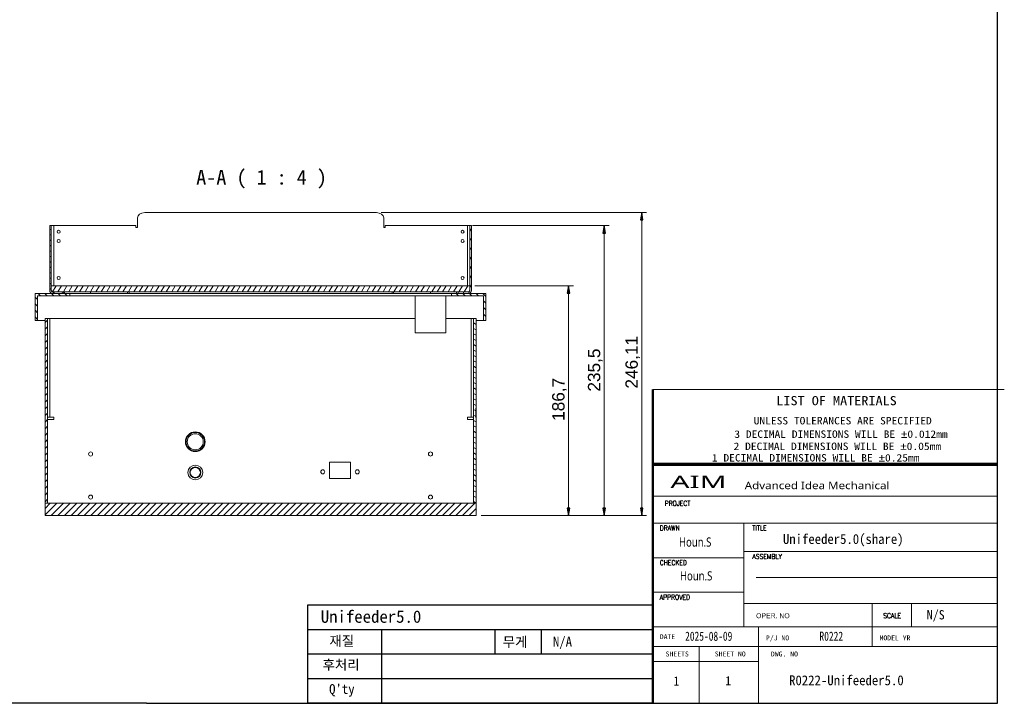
# Model space of a CAD drawing. Header units: millimetres. Extents: x 41 to 1642, y 40 to 1151.
# Tile 2 of 4: x 841 to 1640, y 40 to 595. Entities that reach past the tile are written whole.
import ezdxf
from ezdxf.enums import TextEntityAlignment as Align

# ---------------------------------------------------------------- set-up
doc = ezdxf.new("R2010")
doc.units = ezdxf.units.MM
doc.header["$LTSCALE"] = 4
doc.layers.get('0').update_dxf_attribs({"lineweight": 15})
for name, color, linetype, lineweight in [('Dimension (ISO)', 7, 'Continuous', 25), ('Sketch Geometry (ISO)', 7, 'Continuous', 25), ('Symbol (ISO)', 7, 'Continuous', 25), ('가시적 모서리(ISO)', 7, 'Continuous', 18), ('해치', 11, 'Continuous', 9)]:
    doc.layers.add(name, color=color, linetype=linetype, lineweight=lineweight)
doc.styles.add('Current-ISO', font='BatangChe.ttf')
doc.styles.add('Current-ISO큰 문자', font='txt')
doc.styles.add('HALGULFONT1_198', font='BatangChe.ttf')
doc.styles.add('HALGULFONT1_239', font='BatangChe.ttf')
doc.styles.add('HALGULFONT1_245', font='BatangChe.ttf')
doc.styles.add('HC-TECH', font='arial.ttf')
doc.styles.add('STENDARD_196', font='BatangChe.ttf')
doc.styles.add('Text Style149', font='BatangChe.ttf')
doc.styles.add('Text Style220', font='arial.ttf', dxfattribs={"width": 0.8})
doc.styles.add('Text Style227', font='BatangChe.ttf')
doc.styles.add('Text Style243', font='BatangChe.ttf', dxfattribs={"width": 0.8})
doc.styles.add('Text Style252', font='BatangChe.ttf', dxfattribs={"width": 1.2})
doc.styles.add('Text Style253', font='BatangChe.ttf', dxfattribs={"width": 1.2})
doc.styles.add('Text Style278', font='BatangChe.ttf')
doc.styles.add('Text Style299', font='txt')
doc.styles.add('Text Style411', font='romans.shx', dxfattribs={"width": 0.8})
doc.styles.add('Text Style412', font='BatangChe.ttf')
doc.styles.add('Text Style428', font='segoeui.ttf', dxfattribs={"width": 1.85})
doc.styles.add('Text Style429', font='segoeui.ttf', dxfattribs={"width": 0.8})
doc.styles.add('Text Style430', font='segoeui.ttf', dxfattribs={"width": 1.2})
doc.dimstyles.new('HC-TECH', dxfattribs={"dimscale": 4, "dimtxt": 2.5, "dimasz": 1.5, "dimexe": 1, "dimexo": 1, "dimgap": 0.3, "dimtad": 1, "dimtoh": 1, "dimrnd": 1e-08, "dimtxsty": 'HC-TECH', "dimblk": 'Filled-1', "dimcen": 0.09, "dimdle": 8, "dimclrd": 150, "dimclre": 150, "dimclrt": 196, "dimadec": 1, "dimazin": 3, "dimtfac": 0.72, "dimtmove": 0, "dimatfit": 3, "dimldrblk": 'Filled-2', "dimfxl": 0, "dimtolj": 1, "dimlwd": 5, "dimlwe": 5, "dimarcsym": 0})
pattern_1 = [(45, (0, 0), (-2.694077, 2.694077), [])]
pattern_2 = [(135.0002, (0, 0), (-2.694067, -2.694087), [])]

# ---------------------------------------------------------------- blocks, each defined once
blk = doc.blocks.new('Title Blocks ISO')
for p, q in [((345.65, 67.31), (417.02, 67.31)), ((345.65, 51.89), (415.65, 51.89)), ((345.58, 45.67), (415.65, 45.67)), ((345.58, 40.16), (415.65, 40.16)), ((364.12, 40.16), (364.12, 19.11)), ((364.12, 34.39), (415.65, 34.39)), ((345.58, 33.14), (364.12, 33.14)), ((366.63, 29.13), (415.65, 29.13)), ((345.58, 26.13), (364.12, 26.13)), ((364.12, 23.87), (415.65, 23.87)), ((390.18, 23.87), (390.18, 15.1)), ((398.2, 23.87), (398.2, 19.11)), ((345.58, 19.11), (415.65, 19.11)), ((367.13, 19.11), (367.13, 3.57)), ((345.58, 15.1), (415.65, 15.1)), ((355.1, 15.1), (355.1, 3.57)), ((345.58, 12.09), (367.13, 12.09))]:
    blk.add_line(p, q)
at = {"lineweight": 50}
for p, q in [((345.65, 67.31), (345.65, 3.57)), ((415.65, 52.19), (345.58, 52.19))]:
    blk.add_line(p, q, dxfattribs=at)
at = {"layer": 'Sketch Geometry (ISO)'}
for p, q in [((415.65, 3.57), (415.65, 281.23)), ((275.65, 18.57), (275.65, 23.57)), ((275.65, 23.57), (345.65, 23.57)), ((275.65, 3.57), (275.65, 18.57)), ((275.65, 18.57), (345.65, 18.57)), ((290.65, 13.57), (290.65, 18.57)), ((313.65, 13.57), (313.65, 18.57)), ((323, 18.57), (323, 13.57)), ((345.65, 18.57), (345.65, 3.57)), ((345.65, 13.57), (275.65, 13.57)), ((290.65, 3.57), (290.65, 13.57)), ((345.65, 8.57), (275.65, 8.57)), ((242.91, 3.57), (17.2, 3.57)), ((242.91, 3.57), (415.65, 3.57)), ((345.65, 3.57), (275.65, 3.57))]:
    blk.add_line(p, q, dxfattribs=at)
for s, height, style, width, p in [('LIST OF MATERIALS', 1.8552, 'Text Style252', 1.2, (370.73, 64.11)), ('UNLESS TOLERANCES ARE SPECIFIED', 1.5036, 'Text Style253', 1.2, (366.14, 60.21)), ('Advanced Idea Mechanical', 1.5036, 'Text Style430', 1.2, (364.32, 47.06)), ('PROJECT', 1.002, 'Text Style411', 0.8, (348.08, 43.67)), ('DRAWN', 1.002, 'Text Style411', 0.8, (347.08, 38.65)), ('TITLE', 1.002, 'Text Style411', 0.8, (365.88, 38.65)), ('Houn.S', 1.855, 'Text Style429', 0.8, (350.98, 35.39)), ('CHECKED', 1.002, 'Text Style411', 0.8, (347.08, 31.64)), ('ASSEMBLY', 1.002, 'Text Style411', 0.8, (365.88, 32.89)), ('Houn.S', 1.855, 'Text Style429', 0.8, (351.18, 28.53)), ('APPROVED', 1.002, 'Text Style411', 0.8, (347.08, 24.62)), ('OPER. NO', 1, 'Text Style220', 0.8, (366.63, 20.86)), ('SCALE', 1.002, 'Text Style411', 0.8, (392.44, 20.86))]:
    blk.add_text(s, height=height, dxfattribs=dict(style=style, width=width)).set_placement(p)
at = {"color": 7, "style": 'Text Style428', "width": 1.85}
blk.add_text('AIM', height=2.514, dxfattribs=at).set_placement((349.24, 47.29))
for s, height, style, p in [('N/S', 1.88, 'HALGULFONT1_245', (401.27, 20.61)), ('DATE', 1.002, 'STENDARD_196', (347.08, 16.6)), ('P/J NO', 1.002, 'STENDARD_196', (368.63, 16.35)), ('MODEL YR', 1.002, 'STENDARD_196', (391.69, 16.35)), ('SHEETS', 1.002, 'STENDARD_196', (348.26, 13.09)), ('SHEET NO', 1.002, 'STENDARD_196', (358.25, 13.09)), ('DWG. NO', 1.002, 'STENDARD_196', (369.64, 13.09)), ('R0222-Unifeeder5.0', 2, 'Text Style149', (373.33, 7.25))]:
    blk.add_text(s, height=height, dxfattribs=dict(style=style)).set_placement(p)
at = {"char_height": 1.50358, "attachment_point": 7, "style": 'HALGULFONT1_198'}
for s, insert in [('\\fBatangChe|b0|i0;\\W1.20;{\\H1.5036;3 DECIMAL DIMENSIONS WILL BE }\\fAIGDT|b0|i0;\\W1.20;{\\H1.5000;`}\\fBatangChe|b0|i0;\\W1.20;{\\H1.5036;0.012mm}', (362.21, 57.46)), ('\\fBatangChe|b0|i0;\\W1.20;{\\H1.5036;2 DECIMAL DIMENSIONS WILL BE }\\fAIGDT|b0|i0;\\W1.20;{\\H1.5000;`}\\fBatangChe|b0|i0;\\W1.20;{\\H1.5036;0.05mm}', (362.06, 54.99)), ('\\fBatangChe|b0|i0;\\W1.20;{\\H1.5036;1 DECIMAL DIMENSIONS WILL BE }\\fAIGDT|b0|i0;\\W1.20;{\\H1.5000;`}\\fBatangChe|b0|i0;\\W1.20;{\\H1.5036;0.25mm}', (357.66, 52.65))]:
    blk.add_mtext(s, dxfattribs=dict(at, insert=insert))
for tag, height, style, p in [('TITLE', 2.79, 'Text Style278', (358.94, 44.42)), ('CATEGORY', 2, 'Text Style149', (372.42, 32.36))]:
    blk.add_attdef(tag, text='', height=height, dxfattribs=dict(style=style)).set_placement(p, align=Align.TOP_LEFT)
for tag, p, height, style in [('부품_번호_001', (372.08, 35.94), 1.99, 'Text Style412'), ('시트_수_001', (349.84, 7.16), 1.88, 'HALGULFONT1_239'), ('시트_번호_001', (360.34, 7.21), 1.88, 'HALGULFONT1_239')]:
    blk.add_attdef(tag, p, '', height=height, dxfattribs=dict(style=style))
at = {"style": 'Text Style243', "width": 0.8}
for tag, p in [('작성_날짜_001', (352.22, 16.27)), ('PROJECT_001', (379.49, 16.27))]:
    blk.add_attdef(tag, p, '', height=1.86, dxfattribs=at)
at = {"layer": 'Symbol (ISO)', "color": 7, "char_height": 2, "attachment_point": 1, "style": 'Current-ISO'}
for s, insert in [('\\fBatangChe|b0|i0;{\\H2.0000;재질}', (280.02, 17.24)), ('\\fBatangChe|b0|i0;{\\H2.0000;무게}', (315.2, 17.04)), ('\\fBatangChe|b0|i0;{\\H2.0000;후처리}', (278.62, 12.4))]:
    blk.add_mtext(s, dxfattribs=dict(at, insert=insert))
at = {"layer": 'Symbol (ISO)', "color": 7, "insert": (279.96, 7.47), "char_height": 2, "width": 25.5024, "attachment_point": 1, "style": 'Current-ISO'}
blk.add_mtext("\\fBatangChe|b0|i0;{\\H2.0000;Q'ty}", dxfattribs=at)
at = {"layer": 'Symbol (ISO)', "color": 7}
for tag, p, height, style in [('STOCK_NUMBER_001', (53.05, 251.47), 2.8, 'Text Style227'), ('STOCK_NUMBER_001', (278.26, 19.93), 2.5, 'Text Style299'), ('질량\\P3;_001', (325.39, 15.11), 2, 'Text Style149')]:
    blk.add_attdef(tag, p, '', height=height, dxfattribs=dict(at, style=style))
at = {"layer": 'Symbol (ISO)', "color": 7, "style": 'Text Style149'}
blk.add_attdef('재질', text='', height=2, dxfattribs=at).set_placement((295.49, 17.37), align=Align.TOP_LEFT)
blk = doc.blocks.new('Filled-1')
at = {"color": 0}
for p, q in [((0, 0), (-1, 0.17)), ((-1, 0.17), (-1, -0.17)), ((-1, 0), (0, 0)), ((-1, -0.17), (0, 0))]:
    blk.add_line(p, q, dxfattribs=at)
at = {"color": 0, "flags": 128}
blk.add_lwpolyline([(-1, -0.17), (0, 0)], dxfattribs=at)
at = {"color": 0}
blk.add_solid([(-1, -0.17), (0, 0), (-1, 0.17), (-1, -0.17)], dxfattribs=at)
blk = doc.blocks.new('*D21')
at = {"layer": 'Defpoints', "color": 0, "linetype": 'Continuous'}
for p in [(1206.11, 379.21), (1286.11, 379.21), (1211.11, 192.51)]:
    blk.add_point(p, dxfattribs=at)
at = {"layer": 'Dimension (ISO)', "color": 150, "linetype": 'Continuous', "lineweight": 5}
for p, q in [((1210.11, 379.21), (1290.11, 379.21)), ((1286.11, 198.51), (1286.11, 373.21)), ((1215.11, 192.51), (1290.11, 192.51))]:
    blk.add_line(p, q, dxfattribs=at)
at = {"layer": 'Dimension (ISO)', "color": 150, "linetype": 'Continuous', "lineweight": 5, "xscale": 6, "yscale": 6, "zscale": 6}
for p, rotation in [((1286.11, 379.21), 90), ((1286.11, 192.51), 270)]:
    blk.add_blockref('Filled-1', p, dxfattribs=dict(at, rotation=rotation))
at = {"layer": 'Dimension (ISO)', "color": 196, "linetype": 'Continuous', "lineweight": 9, "insert": (1272.89, 269.45), "char_height": 10, "attachment_point": 1, "rotation": 90, "style": 'HC-TECH'}
blk.add_mtext('\\A1;186,7', dxfattribs=at)
blk = doc.blocks.new('Filled-2')
at = {"color": 0}
for p, q in [((0, 0), (-1, 0.25)), ((-1, 0.25), (-1, -0.25)), ((-1, 0), (0, 0)), ((-1, -0.25), (0, 0))]:
    blk.add_line(p, q, dxfattribs=at)
at = {"color": 0, "flags": 128}
blk.add_lwpolyline([(-1, -0.25), (0, 0)], dxfattribs=at)
at = {"color": 0}
blk.add_solid([(-1, -0.25), (0, 0), (-1, 0.25), (-1, -0.25)], dxfattribs=at)
blk = doc.blocks.new('*D22')
at = {"layer": 'Defpoints', "color": 0, "linetype": 'Continuous'}
for p in [(1204.11, 428.01), (1315.11, 428.01), (1211.11, 192.51)]:
    blk.add_point(p, dxfattribs=at)
at = {"layer": 'Dimension (ISO)', "color": 150, "linetype": 'Continuous', "lineweight": 5}
for p, q in [((1208.11, 428.01), (1319.11, 428.01)), ((1315.11, 198.51), (1315.11, 422.01)), ((1215.11, 192.51), (1319.11, 192.51))]:
    blk.add_line(p, q, dxfattribs=at)
at = {"layer": 'Dimension (ISO)', "color": 150, "linetype": 'Continuous', "lineweight": 5, "xscale": 6, "yscale": 6, "zscale": 6}
for p, rotation in [((1315.11, 428.01), 90), ((1315.11, 192.51), 270)]:
    blk.add_blockref('Filled-1', p, dxfattribs=dict(at, rotation=rotation))
at = {"layer": 'Dimension (ISO)', "color": 196, "linetype": 'Continuous', "lineweight": 9, "insert": (1301.89, 293.22), "char_height": 10, "attachment_point": 1, "rotation": 90, "style": 'HC-TECH'}
blk.add_mtext('\\A1;235,5', dxfattribs=at)
blk = doc.blocks.new('*D23')
at = {"layer": 'Defpoints', "color": 0, "linetype": 'Continuous'}
for p in [(1130.11, 438.61), (1211.11, 192.51), (1345.59, 192.51)]:
    blk.add_point(p, dxfattribs=at)
at = {"layer": 'Dimension (ISO)', "color": 150, "linetype": 'Continuous', "lineweight": 5}
for p, q in [((1134.11, 438.61), (1349.59, 438.61)), ((1345.59, 432.61), (1345.59, 198.51)), ((1215.11, 192.51), (1349.59, 192.51))]:
    blk.add_line(p, q, dxfattribs=at)
at = {"layer": 'Dimension (ISO)', "color": 150, "linetype": 'Continuous', "lineweight": 5, "xscale": 6, "yscale": 6, "zscale": 6}
for p, rotation in [((1345.59, 438.61), 90), ((1345.59, 192.51), 270)]:
    blk.add_blockref('Filled-1', p, dxfattribs=dict(at, rotation=rotation))
at = {"layer": 'Dimension (ISO)', "color": 196, "linetype": 'Continuous', "lineweight": 9, "insert": (1332.38, 295.68), "char_height": 10, "attachment_point": 1, "rotation": 90, "style": 'HC-TECH'}
blk.add_mtext('\\A1;246,11', dxfattribs=at)

msp = doc.modelspace()

# ---------------------------------------------------------------- hatches: boundary and pattern name
at = {"layer": '해치'}
h = msp.add_hatch(dxfattribs=at)
h.set_pattern_fill('ANSI31', color=256, scale=30.48, angle=-14.999978, style=0)
h.set_pattern_definition([(30, (0, 0), (-1.905001, 3.299556), [])])
edge = h.paths.add_edge_path()
edge.add_line((876.91, 374.207), (867.31, 374.207))
edge.add_ellipse((867.31, 375.407), major_axis=(-1.2, 0), ratio=1, start_angle=0, end_angle=90, ccw=False)
edge.add_line((866.11, 375.407), (866.11, 428.007))
edge.add_line((866.11, 428.007), (864.91, 428.007))
edge.add_line((864.91, 428.007), (864.91, 375.407))
edge.add_ellipse((867.31, 375.407), major_axis=(0, -2.4), ratio=1, start_angle=270, end_angle=360)
edge.add_line((867.31, 373.007), (876.91, 373.007))
edge.add_line((876.91, 373.007), (876.91, 374.207))
h = msp.add_hatch(dxfattribs=at)
h.set_pattern_fill('ANSI31', color=256, scale=30.48, angle=75.000175, style=0)
h.set_pattern_definition([(120.00018, (0, 0), (-3.299551, -1.90501), [])])
edge = h.paths.add_edge_path()
edge.add_line((1204.91, 374.207), (1195.31, 374.207))
edge.add_line((1195.31, 374.207), (1195.31, 373.007))
edge.add_line((1195.31, 373.007), (1204.91, 373.007))
edge.add_ellipse((1204.91, 375.407), major_axis=(2.4, 0), ratio=1, start_angle=270, end_angle=360)
edge.add_line((1207.31, 375.407), (1207.31, 428.007))
edge.add_line((1207.31, 428.007), (1206.11, 428.007))
edge.add_line((1206.11, 428.007), (1206.11, 375.407))
edge.add_ellipse((1204.91, 375.407), major_axis=(0, -1.2), ratio=1, start_angle=0, end_angle=90, ccw=False)
h = msp.add_hatch(dxfattribs=at)
h.set_pattern_fill('ANSI31', color=256, scale=30.48, angle=14.999978, style=0)
h.set_pattern_definition([(59.99998, (0, 0), (-3.299556, 1.905001), [])])
h.paths.add_polyline_path([(866.11, 375.207), (867.11, 374.207), (1205.11, 374.207), (1206.11, 375.207), (1206.11, 379.207), (866.11, 379.207)])
h = msp.add_hatch(dxfattribs=at)
h.set_pattern_fill('ANSI31', color=256, scale=30.48, angle=90.00021, style=0)
h.set_pattern_definition(pattern_2)
h.paths.add_polyline_path([(881.11, 371.007), (881.11, 373.007), (853.11, 373.007), (853.11, 351.007), (855.11, 351.007), (855.11, 371.007)])
h = msp.add_hatch(dxfattribs=at)
h.set_pattern_fill('ANSI31', color=256, scale=30.48, angle=90.00021, style=0)
h.set_pattern_definition(pattern_2)
h.paths.add_polyline_path([(1191.11, 373.007), (1191.11, 371.007), (1217.11, 371.007), (1217.11, 351.007), (1219.11, 351.007), (1219.11, 373.007)])
h = msp.add_hatch(dxfattribs=at)
h.set_pattern_fill('ANSI31', color=256, scale=30.48, style=0)
h.set_pattern_definition(pattern_1)
h.paths.add_polyline_path([(861.21, 272.116), (861.11, 272.116), (861.11, 202.507), (863.11, 202.507), (863.11, 352.507), (861.11, 352.507), (861.11, 279.725), (861.21, 279.725)])
h = msp.add_hatch(dxfattribs=at)
h.set_pattern_fill('ANSI31', color=256, scale=30.48, angle=105.000246, style=0)
h.set_pattern_definition([(150.00025, (0, 0), (-1.904986, -3.299565), [])])
h.paths.add_polyline_path([(1211.11, 272.116), (1211.01, 272.116), (1211.01, 279.725), (1211.11, 279.725), (1211.11, 352.507), (1209.11, 352.507), (1209.11, 202.507), (1211.11, 202.507)])
h = msp.add_hatch(dxfattribs=at)
h.set_pattern_fill('ANSI31', color=256, scale=30.48, style=0)
h.set_pattern_definition(pattern_1)
h.paths.add_polyline_path([(861.11, 192.507), (1211.11, 192.507), (1211.11, 202.507), (861.11, 202.507)])

# ---------------------------------------------------------------- linework, layer by layer
at = {"layer": '가시적 모서리(ISO)'}
for p, q in [((936.11, 428.709), (936.11, 434.37)), ((942.11, 438.613), (1130.11, 438.613)), ((1136.11, 434.37), (1136.11, 428.709)), ((866.11, 428.007), (864.91, 428.007)), ((864.91, 428.007), (864.91, 375.407)), ((866.11, 375.407), (866.11, 428.007)), ((866.11, 428.007), (867.31, 428.007)), ((867.31, 428.007), (868.11, 428.007)), ((868.11, 428.007), (934.91, 428.007)), ((868.11, 379.207), (868.11, 428.007)), ((934.91, 426.412), (934.91, 428.007)), ((936.11, 426.412), (934.91, 426.412)), ((936.11, 428.709), (936.11, 427.012)), ((936.11, 427.012), (936.11, 426.412)), ((1136.11, 427.012), (1136.11, 428.709)), ((1136.11, 426.412), (1136.11, 427.012)), ((1137.31, 426.412), (1136.11, 426.412)), ((1137.31, 428.007), (1137.31, 426.412)), ((1137.31, 428.007), (1204.11, 428.007)), ((1204.91, 428.007), (1204.11, 428.007)), ((1204.11, 428.007), (1204.11, 379.207)), ((1206.11, 428.007), (1204.91, 428.007)), ((1207.31, 428.007), (1206.11, 428.007)), ((1206.11, 428.007), (1206.11, 375.407)), ((1207.31, 375.407), (1207.31, 428.007)), ((1206.11, 379.207), (866.11, 379.207)), ((866.11, 379.207), (866.11, 375.207)), ((1206.11, 375.207), (1206.11, 379.207)), ((881.11, 373.007), (853.11, 373.007)), ((853.11, 373.007), (853.11, 351.007)), ((855.11, 351.007), (855.11, 371.007)), ((855.11, 371.007), (881.11, 371.007)), ((866.11, 375.207), (867.11, 374.207)), ((867.11, 374.207), (1205.11, 374.207)), ((876.91, 374.207), (867.31, 374.207)), ((867.31, 373.007), (876.91, 373.007)), ((876.91, 373.007), (876.91, 374.207)), ((881.11, 371.007), (881.11, 373.007)), ((883.11, 373.007), (881.11, 373.007)), ((881.11, 371.007), (883.11, 371.007)), ((883.11, 373.007), (1189.11, 373.007)), ((1189.11, 371.007), (883.11, 371.007)), ((898.11, 374.207), (898.11, 373.007)), ((928.11, 373.007), (928.11, 374.207)), ((929.31, 374.207), (929.31, 373.007)), ((1142.91, 373.007), (1142.91, 374.207)), ((1144.11, 374.207), (1144.11, 373.007)), ((1161.61, 341.007), (1161.61, 371.007)), ((1174.11, 373.007), (1174.11, 374.207)), ((1186.61, 341.007), (1186.61, 371.007)), ((1191.11, 373.007), (1189.11, 373.007)), ((1189.11, 371.007), (1191.11, 371.007)), ((1191.11, 373.007), (1191.11, 371.007)), ((1219.11, 373.007), (1191.11, 373.007)), ((1191.11, 371.007), (1217.11, 371.007)), ((1204.91, 374.207), (1195.31, 374.207)), ((1195.31, 374.207), (1195.31, 373.007)), ((1195.31, 373.007), (1204.91, 373.007)), ((1205.11, 374.207), (1206.11, 375.207)), ((1217.11, 371.007), (1217.11, 351.007)), ((1219.11, 351.007), (1219.11, 373.007)), ((863.11, 352.507), (861.11, 352.507)), ((861.11, 352.507), (861.11, 279.725)), ((863.11, 202.507), (863.11, 352.507)), ((865.11, 352.507), (863.11, 352.507)), ((865.11, 352.507), (865.11, 352.007)), ((867.11, 352.507), (865.11, 352.507)), ((865.11, 273.007), (865.11, 352.007)), ((867.11, 352.507), (1161.61, 352.507)), ((1186.61, 352.507), (1205.11, 352.507)), ((1205.11, 352.507), (1207.11, 352.507)), ((1207.11, 352.007), (1207.11, 352.507)), ((1209.11, 352.507), (1207.11, 352.507)), ((1207.11, 273.007), (1207.11, 352.007)), ((1211.11, 352.507), (1209.11, 352.507)), ((1209.11, 352.507), (1209.11, 202.507)), ((1211.11, 279.725), (1211.11, 352.507)), ((853.11, 351.007), (855.11, 351.007)), ((855.11, 351.007), (857.11, 351.007)), ((861.11, 351.007), (857.11, 351.007)), ((1215.11, 351.007), (1211.11, 351.007)), ((1215.11, 351.007), (1217.11, 351.007)), ((1217.11, 351.007), (1219.11, 351.007)), ((1186.61, 341.007), (1161.61, 341.007)), ((861.11, 279.725), (861.21, 279.725)), ((861.11, 275.542), (861.11, 279.725)), ((861.11, 272.116), (861.11, 275.542)), ((861.21, 272.116), (861.11, 272.116)), ((861.11, 272.116), (861.11, 202.507)), ((861.21, 279.725), (861.21, 272.116)), ((863.11, 272.507), (865.11, 272.507)), ((865.11, 273.007), (865.11, 272.507)), ((865.11, 272.507), (867.11, 272.507)), ((867.11, 272.507), (868.11, 272.507)), ((868.11, 272.507), (868.11, 270.507)), ((1204.11, 270.507), (1204.11, 272.507)), ((1204.11, 272.507), (1205.11, 272.507)), ((1207.11, 272.507), (1205.11, 272.507)), ((1207.11, 272.507), (1207.11, 273.007)), ((1207.11, 272.507), (1209.11, 272.507)), ((1211.01, 272.116), (1211.01, 279.725)), ((1211.01, 279.725), (1211.11, 279.725)), ((1211.11, 279.51), (1211.01, 279.51)), ((1211.11, 277.495), (1211.01, 277.495)), ((1211.11, 275.308), (1211.01, 275.308)), ((1211.11, 273.036), (1211.01, 273.036)), ((1211.11, 272.116), (1211.01, 272.116)), ((1211.11, 279.725), (1211.11, 279.51)), ((1211.11, 279.51), (1211.11, 277.495)), ((1211.11, 277.495), (1211.11, 276.39)), ((1211.11, 276.39), (1211.11, 275.308)), ((1211.11, 275.308), (1211.11, 275.112)), ((1211.11, 275.112), (1211.11, 273.036)), ((1211.11, 273.036), (1211.11, 272.116)), ((1211.11, 202.507), (1211.11, 272.116)), ((868.11, 270.507), (863.11, 270.507)), ((1209.11, 270.507), (1204.11, 270.507)), ((1092.11, 223.007), (1092.11, 235.507)), ((1092.61, 236.007), (1108.61, 236.007)), ((1109.11, 235.507), (1109.11, 223.007)), ((1108.61, 222.507), (1092.61, 222.507)), ((1211.11, 202.507), (861.11, 202.507)), ((861.11, 202.507), (861.11, 192.507)), ((861.11, 202.507), (863.11, 202.507)), ((1209.11, 202.507), (1211.11, 202.507)), ((1211.11, 192.507), (1211.11, 202.507)), ((861.11, 192.507), (1211.11, 192.507))]:
    msp.add_line(p, q, dxfattribs=at)
for centre, radius in [((872.11, 423.007), 1.229), ((1200.11, 423.007), 1.229), ((872.11, 415.507), 1.229), ((1200.11, 415.507), 1.229), ((872.11, 385.507), 1.229), ((1200.11, 385.507), 1.229), ((983.11, 252.507), 8), ((983.11, 252.507), 7.5), ((983.11, 252.507), 6.5), ((898.11, 242.507), 1.65), ((1174.11, 242.507), 1.65), ((983.11, 227.507), 6), ((983.11, 227.507), 4.5), ((983.11, 227.507), 4.1), ((1086.61, 228.007), 1.65), ((1114.61, 228.007), 1.65), ((898.11, 207.507), 1.65), ((1174.11, 207.507), 1.65)]:
    msp.add_circle(centre, radius, dxfattribs=at)
for centre, radius, start, end in [((872.11, 378.007), 1.229, 77.423593, 102.576407), ((1200.11, 378.007), 1.229, 77.423593, 102.576407), ((867.31, 375.407), 2.4, 180, 270), ((867.31, 375.407), 1.2, 180, 270), ((1204.91, 375.407), 2.4, 270, 0), ((1204.91, 375.407), 1.2, 270, 0), ((1092.61, 235.507), 0.5, 90, 180), ((1108.61, 235.507), 0.5, 0, 90), ((1092.61, 223.007), 0.5, 180, 270), ((1108.61, 223.007), 0.5, 270, 0)]:
    msp.add_arc(centre, radius, start, end, dxfattribs=at)
for centre, major_axis, start_param, end_param in [((942.11, 434.37), (-6, 0), 4.712389, 6.2831853), ((1130.11, 434.37), (6, 0), 0, 1.5707963)]:
    msp.add_ellipse(centre, major_axis=major_axis, ratio=0.7071068, start_param=start_param, end_param=end_param, dxfattribs=at)

# ---------------------------------------------------------------- block references
ref = msp.add_blockref('Title Blocks ISO', (-28.061, 25.715), dxfattribs=dict(xscale=4, yscale=4, zscale=4))
ref.add_attrib('시트_번호_001', '1', (1413.302, 54.539), dxfattribs={"height": 7.519, "style": 'HALGULFONT1_239'})
ref.add_attrib('시트_수_001', '1', (1371.317, 54.358), dxfattribs={"height": 7.519, "style": 'HALGULFONT1_239'})
ref.add_attrib('작성_날짜_001', '2025-08-09', (1380.812, 90.809), dxfattribs={"height": 7.4208, "style": 'Text Style243', "width": 0.8})
ref.add_attrib('PROJECT_001', 'R0222', (1489.907, 90.809), dxfattribs={"height": 7.4208, "style": 'Text Style243', "width": 0.8})
ref.add_attrib('부품_번호_001', 'Unifeeder5.0(share)', (1460.269, 169.464), dxfattribs={"height": 7.97528, "style": 'Text Style412'})
ref.add_attrib('STOCK_NUMBER_001', 'Unifeeder5.0', (1084.966, 105.42), dxfattribs={"layer": 'Symbol (ISO)', "color": 7, "height": 10, "style": 'Text Style299'})
ref.add_attrib('질량\\P3;_001', 'N/A', (1273.486, 86.142), dxfattribs={"layer": 'Symbol (ISO)', "color": 7, "height": 8, "style": 'Text Style149'})

# ---------------------------------------------------------------- texts
at = {"layer": 'Symbol (ISO)', "color": 150, "insert": (983.844, 458.113), "char_height": 12, "attachment_point": 7, "style": 'Current-ISO큰 문자'}
msp.add_mtext('A-A ( 1 : 4 )', dxfattribs=at)

# ---------------------------------------------------------------- dimensions: what is measured, and where the dimension line sits
at = {"layer": 'Dimension (ISO)', "color": 150, "linetype": 'Continuous', "lineweight": 9}
for base, p1, p2, angle, picture, middle in [((1345.594, 192.507), (1130.11, 438.613), (1211.11, 192.507), 270, '*D23', (1345.594, 315.56)), ((1315.11, 428.007), (1211.11, 192.507), (1204.11, 428.007), 90, '*D22', (1315.11, 310.217)), ((1286.11, 379.207), (1211.11, 192.507), (1206.11, 379.207), 270, '*D21', (1286.11, 285.857))]:
    dim = msp.add_linear_dim(base=base, p1=p1, p2=p2, angle=angle, dimstyle='HC-TECH', override={"dimgap": 0.3, "dimtoh": 0, "dimdec": 2, "dimtol": 0, "dimlim": 0, "dimtp": 0, "dimtm": 0, "dimtdec": 2, "dimtofl": 0, "dimatfit": 1}, dxfattribs=at)
    dim.commit()
    dim.dimension.update_dxf_attribs({"geometry": picture, "text_midpoint": middle, "dimtype": 160})

doc.saveas('drawing.dxf')
